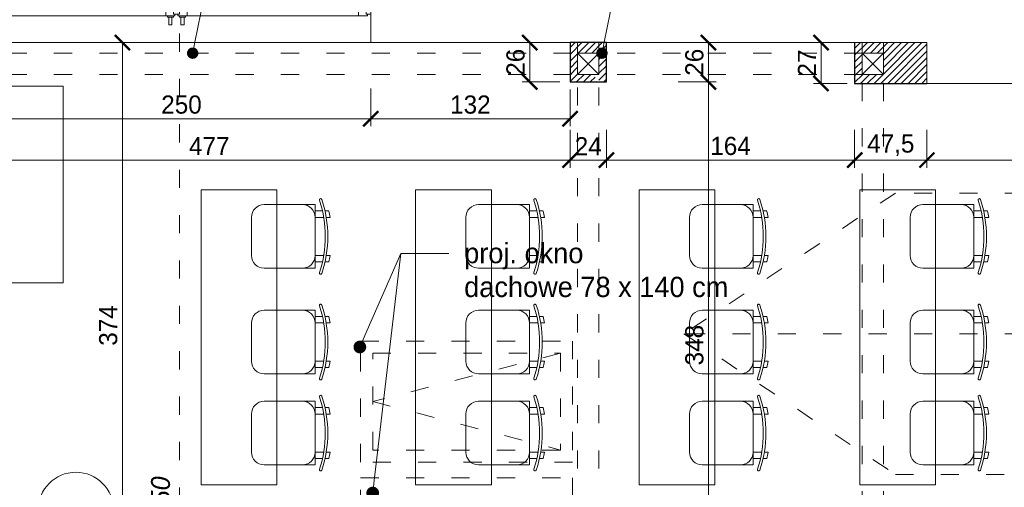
# Model space of a CAD drawing. Header units: millimetres. Extents: x 80301 to 146489, y -78581 to -28273.
# Tile 110 of 135: x 127960 to 128611, y -63025 to -62716. Entities that reach past the tile are written whole.
import ezdxf
from ezdxf import colors
from ezdxf.entities.mleader import LeaderData, LeaderLine
from ezdxf.enums import TextEntityAlignment as Align
from ezdxf.math import Vec2, Vec3

# ---------------------------------------------------------------- set-up
doc = ezdxf.new("R2010")
doc.units = ezdxf.units.MM
doc.linetypes.add('ACAD_ISO03W100', pattern=[30, 12, -18])
doc.layers.get('0').update_dxf_attribs({"lineweight": 0})
doc.layers.add('A-przekrycieram.ART', color=7, linetype='Continuous', lineweight=0, true_color=0xffffff)
doc.layers.add('wypełnienie 2', color=7, linetype='Continuous', lineweight=0, true_color=0x363636)
for name, color, linetype, lineweight in [('opis..KF', 250, 'Continuous', 15), ('stolarka_arch', 250, 'Continuous', 5), ('wymiar..KF', 12, 'Continuous', 5), ('ściana pro..KF', 222, 'Continuous', 30), ('ściany ist..KF', 61, 'Continuous', 5)]:
    doc.layers.add(name, color=color, linetype=linetype, lineweight=lineweight)
doc.styles.add('ARCH', font='segoeuil.ttf')
doc.styles.add('kamil', font='GOTHIC.TTF')
doc.dimstyles.new('100..KF', dxfattribs={"dimtxt": 12, "dimasz": 10, "dimexe": 5, "dimexo": 5, "dimgap": 3, "dimtad": 1, "dimdec": 1, "dimrnd": 0.5, "dimtxsty": 'kamil', "dimblk": 'ARCHTICK', "dimcen": 0, "dimclrd": 256, "dimclre": 256, "dimclrt": 256, "dimadec": 0, "dimazin": 0, "dimtfac": 1, "dimtdec": 1, "dimtofl": 0, "dimtmove": 0, "dimatfit": 3, "dimfxl": 10, "dimfxlon": 1, "dimlwd": 0, "dimlwe": 0, "dimarcsym": 0})

# ---------------------------------------------------------------- blocks, each defined once
blk = doc.blocks.new('*U1234')
at = {"layer": 'A-przekrycieram.ART'}
h = blk.add_hatch(color=256, dxfattribs=at)
h.dxf.hatch_style = 1
h.paths.add_polyline_path([(0, 4200), (8500, 4200), (8500, 0), (0, 0)])
h.paths.add_polyline_path([(200, 4100), (8400, 4100), (8400, 100), (200, 100)], flags=16)
blk = doc.blocks.new('*U1218')
at = {"layer": 'stolarka_arch', "lineweight": 0}
blk.add_lwpolyline([(0, 0), (250, 0), (250, -46.77), (0, -46.77)], close=True, dxfattribs=at)
at = {"layer": 'stolarka_arch'}
for points in [[(0, -22), (6, -22), (6, -23), (3, -23), (3, -28), (0, -28)], [(3, -23), (8, -23), (8, -29), (2, -29), (2, -28), (3, -28)], [(8, -26), (121.31, -26), (121.31, -23), (8, -23)], [(8, -26), (121.31, -26), (121.31, -29), (8, -29)], [(126.31, -23), (121.31, -23), (121.31, -29), (127.31, -29), (127.31, -28), (126.31, -28)], [(123.31, -22), (133.31, -22), (133.31, -23), (130.31, -23), (130.31, -28), (126.31, -28), (126.31, -23), (123.31, -23)], [(130.31, -23), (135.31, -23), (135.31, -29), (129.31, -29), (129.31, -28), (130.31, -28)], [(242, -26), (135.31, -26), (135.31, -23), (242, -23)], [(242, -26), (135.31, -26), (135.31, -29), (242, -29)], [(247, -23), (242, -23), (242, -29), (248, -29), (248, -28), (247, -28)], [(250, -22), (244, -22), (244, -23), (247, -23), (247, -28), (250, -28)], [(126.31, -30), (122.31, -30), (122.31, -29), (126.31, -29)], [(125.31, -35), (123.31, -35), (123.31, -30), (125.31, -30)], [(134.31, -30), (130.31, -30), (130.31, -29), (134.31, -29)], [(133.31, -35), (131.31, -35), (131.31, -30), (133.31, -30)]]:
    blk.add_lwpolyline(points, close=True, dxfattribs=at)
blk = doc.blocks.new('krzesło')
for p, q in [((5.74, 41.61), (5.74, 41.61)), ((2.59, 33.47), (0.01, 33.47)), ((9.14, 33.47), (4.31, 33.47)), ((9.14, 37.67), (42.78, 37.67)), ((9.14, -4.37), (9.14, 37.67)), ((1.78, 29.26), (-0.77, 29.26)), ((9.14, 29.26), (3.49, 29.26)), ((51.19, 29.26), (51.19, 4.04)), ((1.78, 4.04), (-0.77, 4.04)), ((9.14, 4.04), (3.49, 4.04)), ((2.59, -0.17), (0.01, -0.17)), ((9.14, -0.17), (4.31, -0.17)), ((42.78, -4.37), (9.14, -4.37)), ((5.74, -8.31), (5.74, -8.31))]:
    blk.add_line(p, q)
for centre, radius, start, end in [((79.11, 16.65), 78.35, 161.83805, 198.16195), ((79.11, 16.65), 76.67, 161.83805, 198.16195), ((5.46, 40.81), 0.841, 71.2164, 161.83805), ((5.46, 40.81), 0.841, 341.83805, 71.2164), ((79.11, 16.65), 80.87, 167.99678, 171.02665), ((17.55, 29.26), 8.41, 90, 180), ((42.78, 29.26), 8.41, 0, 90), ((79.11, 16.65), 80.87, 188.97335, 192.00322), ((17.55, 4.04), 8.41, 180, 270), ((42.78, 4.04), 8.41, 270, 0), ((5.46, -7.51), 0.841, 198.16195, 288.7836), ((5.46, -7.51), 0.841, 288.7836, 18.16195)]:
    blk.add_arc(centre, radius, start, end)
blk = doc.blocks.new('nr pom')
at = {"layer": 'opis..KF', "lineweight": 20}
blk.add_circle((0, 0), 25, dxfattribs=at)
at = {"layer": 'opis..KF', "style": 'ARCH'}
blk.add_attdef('00', text='', height=15, dxfattribs=at).set_placement((0, 0), align=Align.MIDDLE_CENTER)
blk = doc.blocks.new('_Dot')
at = {"color": 0, "linetype": 'ByBlock', "lineweight": -2}
blk.add_line((-0.5, 0), (-1, 0), dxfattribs=at)
at = {"color": 0, "linetype": 'ByBlock', "const_width": 0.5}
blk.add_lwpolyline([(-0.25, 0, 1), (0.25, 0, 1)], format="xyb", close=True, dxfattribs=at)
blk = doc.blocks.new('_ArchTick')
at = {"color": 0, "linetype": 'ByBlock', "const_width": 0.15}
blk.add_lwpolyline([(-0.5, -0.5), (0.5, 0.5)], dxfattribs=at)
blk = doc.blocks.new('*D1278')
at = {"layer": 'Defpoints', "color": 0, "linetype": 'ByBlock', "transparency": 16777216}
for p in [(128323.65, -62756.99), (127846.9, -62773.6), (128323.65, -62808.67)]:
    blk.add_point(p, dxfattribs=at)
at = {"layer": 'wymiar..KF', "linetype": 'Continuous', "lineweight": 0, "transparency": 16777216}
for p, q in [((127846.9, -62788.67), (127846.9, -62813.67)), ((128323.65, -62788.67), (128323.65, -62813.67)), ((127846.9, -62808.67), (128323.65, -62808.67))]:
    blk.add_line(p, q, dxfattribs=at)
at = {"layer": 'wymiar..KF', "linetype": 'ByBlock', "lineweight": 0, "transparency": 16777216, "xscale": 10, "yscale": 10, "zscale": 10, "rotation": 180}
blk.add_blockref('_ArchTick', (127846.9, -62808.67), dxfattribs=at)
at = {"layer": 'wymiar..KF', "linetype": 'ByBlock', "lineweight": 0, "transparency": 16777216, "xscale": 10, "yscale": 10, "zscale": 10}
blk.add_blockref('_ArchTick', (128323.65, -62808.67), dxfattribs=at)
at = {"layer": 'wymiar..KF', "linetype": 'ByBlock', "transparency": 16777216, "insert": (128085.28, -62799.37), "char_height": 12, "attachment_point": 5, "style": 'kamil'}
blk.add_mtext('477', dxfattribs=at)
blk = doc.blocks.new('*D1279')
at = {"layer": 'Defpoints', "color": 0, "linetype": 'ByBlock', "transparency": 16777216}
for p in [(128323.65, -62756.99), (128347.65, -62756.99), (128347.65, -62808.67)]:
    blk.add_point(p, dxfattribs=at)
at = {"layer": 'wymiar..KF', "linetype": 'Continuous', "lineweight": 0, "transparency": 16777216}
for p, q in [((128323.65, -62788.67), (128323.65, -62813.67)), ((128347.65, -62788.67), (128347.65, -62813.67)), ((128323.65, -62808.67), (128347.65, -62808.67))]:
    blk.add_line(p, q, dxfattribs=at)
at = {"layer": 'wymiar..KF', "linetype": 'ByBlock', "lineweight": 0, "transparency": 16777216, "xscale": 10, "yscale": 10, "zscale": 10, "rotation": 180}
blk.add_blockref('_ArchTick', (128323.65, -62808.67), dxfattribs=at)
at = {"layer": 'wymiar..KF', "linetype": 'ByBlock', "lineweight": 0, "transparency": 16777216, "xscale": 10, "yscale": 10, "zscale": 10}
blk.add_blockref('_ArchTick', (128347.65, -62808.67), dxfattribs=at)
at = {"layer": 'wymiar..KF', "linetype": 'ByBlock', "transparency": 16777216, "insert": (128335.65, -62799.52), "char_height": 12, "attachment_point": 5, "style": 'kamil'}
blk.add_mtext('24', dxfattribs=at)
blk = doc.blocks.new('*D1280')
at = {"layer": 'Defpoints', "color": 0, "linetype": 'ByBlock', "transparency": 16777216}
for p in [(128347.65, -62756.99), (128511.65, -62757.99), (128511.65, -62808.67)]:
    blk.add_point(p, dxfattribs=at)
at = {"layer": 'wymiar..KF', "linetype": 'Continuous', "lineweight": 0, "transparency": 16777216}
for p, q in [((128347.65, -62788.67), (128347.65, -62813.67)), ((128511.65, -62788.67), (128511.65, -62813.67)), ((128347.65, -62808.67), (128511.65, -62808.67))]:
    blk.add_line(p, q, dxfattribs=at)
at = {"layer": 'wymiar..KF', "linetype": 'ByBlock', "lineweight": 0, "transparency": 16777216, "xscale": 10, "yscale": 10, "zscale": 10, "rotation": 180}
blk.add_blockref('_ArchTick', (128347.65, -62808.67), dxfattribs=at)
at = {"layer": 'wymiar..KF', "linetype": 'ByBlock', "lineweight": 0, "transparency": 16777216, "xscale": 10, "yscale": 10, "zscale": 10}
blk.add_blockref('_ArchTick', (128511.65, -62808.67), dxfattribs=at)
at = {"layer": 'wymiar..KF', "linetype": 'ByBlock', "transparency": 16777216, "insert": (128429.65, -62799.37), "char_height": 12, "attachment_point": 5, "style": 'kamil'}
blk.add_mtext('164', dxfattribs=at)
blk = doc.blocks.new('*D1281')
at = {"layer": 'Defpoints', "color": 0, "linetype": 'ByBlock', "transparency": 16777216}
for p in [(128511.65, -62757.99), (128559.4, -62757.99), (128559.4, -62808.67)]:
    blk.add_point(p, dxfattribs=at)
at = {"layer": 'wymiar..KF', "linetype": 'Continuous', "lineweight": 0, "transparency": 16777216}
for p, q in [((128511.65, -62788.67), (128511.65, -62813.67)), ((128559.4, -62788.67), (128559.4, -62813.67)), ((128511.65, -62808.67), (128559.4, -62808.67))]:
    blk.add_line(p, q, dxfattribs=at)
at = {"layer": 'wymiar..KF', "linetype": 'ByBlock', "lineweight": 0, "transparency": 16777216, "xscale": 10, "yscale": 10, "zscale": 10, "rotation": 180}
blk.add_blockref('_ArchTick', (128511.65, -62808.67), dxfattribs=at)
at = {"layer": 'wymiar..KF', "linetype": 'ByBlock', "lineweight": 0, "transparency": 16777216, "xscale": 10, "yscale": 10, "zscale": 10}
blk.add_blockref('_ArchTick', (128559.4, -62808.67), dxfattribs=at)
at = {"layer": 'wymiar..KF', "linetype": 'ByBlock', "transparency": 16777216, "insert": (128535.53, -62798.82), "char_height": 12, "attachment_point": 5, "style": 'kamil'}
blk.add_mtext('47,5', dxfattribs=at)
blk = doc.blocks.new('*D1282')
at = {"layer": 'Defpoints', "color": 0, "linetype": 'ByBlock', "transparency": 16777216}
for p in [(128559.4, -62757.99), (128766.9, -62757.99), (128766.9, -62808.67)]:
    blk.add_point(p, dxfattribs=at)
at = {"layer": 'wymiar..KF', "linetype": 'Continuous', "lineweight": 0, "transparency": 16777216}
for p, q in [((128559.4, -62788.67), (128559.4, -62813.67)), ((128766.9, -62788.67), (128766.9, -62813.67)), ((128559.4, -62808.67), (128766.9, -62808.67))]:
    blk.add_line(p, q, dxfattribs=at)
at = {"layer": 'wymiar..KF', "linetype": 'ByBlock', "lineweight": 0, "transparency": 16777216, "xscale": 10, "yscale": 10, "zscale": 10, "rotation": 180}
blk.add_blockref('_ArchTick', (128559.4, -62808.67), dxfattribs=at)
at = {"layer": 'wymiar..KF', "linetype": 'ByBlock', "lineweight": 0, "transparency": 16777216, "xscale": 10, "yscale": 10, "zscale": 10}
blk.add_blockref('_ArchTick', (128766.9, -62808.67), dxfattribs=at)
at = {"layer": 'wymiar..KF', "linetype": 'ByBlock', "transparency": 16777216, "insert": (128700.26, -62798.82), "char_height": 12, "attachment_point": 5, "style": 'kamil'}
blk.add_mtext('207,5', dxfattribs=at)
blk = doc.blocks.new('*D1286')
at = {"layer": 'Defpoints', "color": 0, "linetype": 'ByBlock', "transparency": 16777216}
for p in [(128922.9, -62660.5), (128922.9, -62730.99), (127846.9, -62922.12)]:
    blk.add_point(p, dxfattribs=at)
at = {"layer": 'wymiar..KF', "linetype": 'Continuous', "lineweight": 0, "transparency": 16777216}
for p, q in [((127846.9, -62680.5), (127846.9, -62655.5)), ((128922.9, -62680.5), (128922.9, -62655.5)), ((127846.9, -62660.5), (128922.9, -62660.5))]:
    blk.add_line(p, q, dxfattribs=at)
at = {"layer": 'wymiar..KF', "linetype": 'ByBlock', "lineweight": 0, "transparency": 16777216, "xscale": 10, "yscale": 10, "zscale": 10, "rotation": 180}
blk.add_blockref('_ArchTick', (127846.9, -62660.5), dxfattribs=at)
at = {"layer": 'wymiar..KF', "linetype": 'ByBlock', "lineweight": 0, "transparency": 16777216, "xscale": 10, "yscale": 10, "zscale": 10}
blk.add_blockref('_ArchTick', (128922.9, -62660.5), dxfattribs=at)
at = {"layer": 'wymiar..KF', "linetype": 'ByBlock', "transparency": 16777216, "insert": (128384.9, -62651.2), "char_height": 12, "attachment_point": 5, "style": 'kamil'}
blk.add_mtext('1076', dxfattribs=at)
blk = doc.blocks.new('*D1329')
at = {"layer": 'Defpoints', "color": 0, "linetype": 'ByBlock', "transparency": 16777216}
for p in [(128027.87, -62730.99), (128027.87, -62730.99), (128308.65, -63104.99)]:
    blk.add_point(p, dxfattribs=at)
at = {"layer": 'wymiar..KF', "linetype": 'Continuous', "lineweight": 0, "transparency": 16777216}
for p, q in [((128027.87, -62730.99), (128032.87, -62730.99)), ((128027.87, -63104.99), (128027.87, -62730.99)), ((128047.87, -63104.99), (128022.87, -63104.99))]:
    blk.add_line(p, q, dxfattribs=at)
at = {"layer": 'wymiar..KF', "linetype": 'ByBlock', "lineweight": 0, "transparency": 16777216, "xscale": 10, "yscale": 10, "zscale": 10}
for p, rotation in [((128027.87, -62730.99), 90), ((128027.87, -63104.99), 270)]:
    blk.add_blockref('_ArchTick', p, dxfattribs=dict(at, rotation=rotation))
at = {"layer": 'wymiar..KF', "linetype": 'ByBlock', "transparency": 16777216, "insert": (128018.56, -62917.99), "char_height": 12, "attachment_point": 5, "rotation": 90, "style": 'kamil'}
blk.add_mtext('374', dxfattribs=at)
blk = doc.blocks.new('*D1330')
at = {"layer": 'Defpoints', "color": 0, "linetype": 'ByBlock', "transparency": 16777216}
for p in [(128296.95, -62730.99), (128323.65, -62730.99), (128323.65, -62756.99)]:
    blk.add_point(p, dxfattribs=at)
at = {"layer": 'wymiar..KF', "linetype": 'Continuous', "lineweight": 0, "transparency": 16777216}
for p, q in [((128316.95, -62730.99), (128291.95, -62730.99)), ((128296.95, -62756.99), (128296.95, -62730.99)), ((128316.95, -62756.99), (128291.95, -62756.99))]:
    blk.add_line(p, q, dxfattribs=at)
at = {"layer": 'wymiar..KF', "linetype": 'ByBlock', "lineweight": 0, "transparency": 16777216, "xscale": 10, "yscale": 10, "zscale": 10}
for p, rotation in [((128296.95, -62730.99), 90), ((128296.95, -62756.99), 270)]:
    blk.add_blockref('_ArchTick', p, dxfattribs=dict(at, rotation=rotation))
at = {"layer": 'wymiar..KF', "linetype": 'ByBlock', "transparency": 16777216, "insert": (128287.64, -62743.99), "char_height": 12, "attachment_point": 5, "rotation": 90, "style": 'kamil'}
blk.add_mtext('26', dxfattribs=at)
blk = doc.blocks.new('*D1331')
at = {"layer": 'Defpoints', "color": 0, "linetype": 'ByBlock', "transparency": 16777216}
for p in [(128489.43, -62730.99), (128511.65, -62730.99), (128511.65, -62757.99)]:
    blk.add_point(p, dxfattribs=at)
at = {"layer": 'wymiar..KF', "linetype": 'Continuous', "lineweight": 0, "transparency": 16777216}
for p, q in [((128506.65, -62730.99), (128484.43, -62730.99)), ((128489.43, -62757.99), (128489.43, -62730.99)), ((128506.65, -62757.99), (128484.43, -62757.99))]:
    blk.add_line(p, q, dxfattribs=at)
at = {"layer": 'wymiar..KF', "linetype": 'ByBlock', "lineweight": 0, "transparency": 16777216, "xscale": 10, "yscale": 10, "zscale": 10}
for p, rotation in [((128489.43, -62730.99), 90), ((128489.43, -62757.99), 270)]:
    blk.add_blockref('_ArchTick', p, dxfattribs=dict(at, rotation=rotation))
at = {"layer": 'wymiar..KF', "linetype": 'ByBlock', "transparency": 16777216, "insert": (128480.13, -62744.49), "char_height": 12, "attachment_point": 5, "rotation": 90, "style": 'kamil'}
blk.add_mtext('27', dxfattribs=at)
blk = doc.blocks.new('*D1357')
at = {"layer": 'Defpoints', "color": 0, "linetype": 'ByBlock', "transparency": 16777216}
for p in [(128347.65, -62756.99), (128415.11, -62756.99), (128308.65, -63104.99)]:
    blk.add_point(p, dxfattribs=at)
at = {"layer": 'wymiar..KF', "linetype": 'Continuous', "lineweight": 0, "transparency": 16777216}
for p, q in [((128395.11, -62756.99), (128420.11, -62756.99)), ((128415.11, -63104.99), (128415.11, -62756.99)), ((128395.11, -63104.99), (128420.11, -63104.99))]:
    blk.add_line(p, q, dxfattribs=at)
at = {"layer": 'wymiar..KF', "linetype": 'ByBlock', "lineweight": 0, "transparency": 16777216, "xscale": 10, "yscale": 10, "zscale": 10}
for p, rotation in [((128415.11, -62756.99), 90), ((128415.11, -63104.99), 270)]:
    blk.add_blockref('_ArchTick', p, dxfattribs=dict(at, rotation=rotation))
at = {"layer": 'wymiar..KF', "linetype": 'ByBlock', "transparency": 16777216, "insert": (128405.81, -62930.99), "char_height": 12, "attachment_point": 5, "rotation": 90, "style": 'kamil'}
blk.add_mtext('348', dxfattribs=at)
blk = doc.blocks.new('*D1358')
at = {"layer": 'Defpoints', "color": 0, "linetype": 'ByBlock', "transparency": 16777216}
for p in [(128401.12, -62730.99), (128415.11, -62730.99), (128347.65, -62756.99)]:
    blk.add_point(p, dxfattribs=at)
at = {"layer": 'wymiar..KF', "linetype": 'Continuous', "lineweight": 0, "transparency": 16777216}
for p, q in [((128406.12, -62730.99), (128420.11, -62730.99)), ((128415.11, -62756.99), (128415.11, -62730.99)), ((128395.11, -62756.99), (128420.11, -62756.99))]:
    blk.add_line(p, q, dxfattribs=at)
at = {"layer": 'wymiar..KF', "linetype": 'ByBlock', "lineweight": 0, "transparency": 16777216, "xscale": 10, "yscale": 10, "zscale": 10}
for p, rotation in [((128415.11, -62730.99), 90), ((128415.11, -62756.99), 270)]:
    blk.add_blockref('_ArchTick', p, dxfattribs=dict(at, rotation=rotation))
at = {"layer": 'wymiar..KF', "linetype": 'ByBlock', "transparency": 16777216, "insert": (128405.81, -62743.99), "char_height": 12, "attachment_point": 5, "rotation": 90, "style": 'kamil'}
blk.add_mtext('26', dxfattribs=at)
blk = doc.blocks.new('*D1433')
at = {"layer": 'Defpoints', "color": 0, "linetype": 'ByBlock', "transparency": 16777216}
for p in [(127941.9, -62730.99), (128191.9, -62730.99), (128191.9, -62781.34)]:
    blk.add_point(p, dxfattribs=at)
at = {"layer": 'wymiar..KF', "linetype": 'Continuous', "lineweight": 0, "transparency": 16777216}
for p, q in [((127941.9, -62761.34), (127941.9, -62786.34)), ((128191.9, -62761.34), (128191.9, -62786.34)), ((127941.9, -62781.34), (128191.9, -62781.34))]:
    blk.add_line(p, q, dxfattribs=at)
at = {"layer": 'wymiar..KF', "linetype": 'ByBlock', "lineweight": 0, "transparency": 16777216, "xscale": 10, "yscale": 10, "zscale": 10, "rotation": 180}
blk.add_blockref('_ArchTick', (127941.9, -62781.34), dxfattribs=at)
at = {"layer": 'wymiar..KF', "linetype": 'ByBlock', "lineweight": 0, "transparency": 16777216, "xscale": 10, "yscale": 10, "zscale": 10}
blk.add_blockref('_ArchTick', (128191.9, -62781.34), dxfattribs=at)
at = {"layer": 'wymiar..KF', "linetype": 'ByBlock', "transparency": 16777216, "insert": (128066.9, -62772.03), "char_height": 12, "attachment_point": 5, "style": 'kamil'}
blk.add_mtext('250', dxfattribs=at)
blk = doc.blocks.new('*D1434')
at = {"layer": 'Defpoints', "color": 0, "linetype": 'ByBlock', "transparency": 16777216}
for p in [(128191.9, -62730.99), (128323.65, -62756.99), (128323.65, -62781.34)]:
    blk.add_point(p, dxfattribs=at)
at = {"layer": 'wymiar..KF', "linetype": 'Continuous', "lineweight": 0, "transparency": 16777216}
for p, q in [((128191.9, -62761.34), (128191.9, -62786.34)), ((128323.65, -62761.99), (128323.65, -62786.34)), ((128191.9, -62781.34), (128323.65, -62781.34))]:
    blk.add_line(p, q, dxfattribs=at)
at = {"layer": 'wymiar..KF', "linetype": 'ByBlock', "lineweight": 0, "transparency": 16777216, "xscale": 10, "yscale": 10, "zscale": 10, "rotation": 180}
blk.add_blockref('_ArchTick', (128191.9, -62781.34), dxfattribs=at)
at = {"layer": 'wymiar..KF', "linetype": 'ByBlock', "lineweight": 0, "transparency": 16777216, "xscale": 10, "yscale": 10, "zscale": 10}
blk.add_blockref('_ArchTick', (128323.65, -62781.34), dxfattribs=at)
at = {"layer": 'wymiar..KF', "linetype": 'ByBlock', "transparency": 16777216, "insert": (128257.78, -62772.03), "char_height": 12, "attachment_point": 5, "style": 'kamil'}
blk.add_mtext('132', dxfattribs=at)

msp = doc.modelspace()

# ---------------------------------------------------------------- hatches: boundary and pattern name
at = {"layer": 'wypełnienie 2', "linetype": 'ByBlock', "transparency": 33554595}
h = msp.add_hatch(dxfattribs=at)
h.set_pattern_fill('ANSI31', color=256)
h.set_pattern_definition([(45, (-308.0725, -28536.048), (-2.24506403, 2.24506403), [])])
h.paths.add_polyline_path([(128559.4, -62730.99), (128530.65, -62730.99), (128530.65, -62757.99), (128559.4, -62757.99)])
h.paths.add_polyline_path([(128530.65, -62751.99), (128516.65, -62751.99), (128516.65, -62757.99), (128530.65, -62757.99)])
h.paths.add_polyline_path([(128516.65, -62751.99), (128511.65, -62751.99), (128511.65, -62757.99), (128516.65, -62757.99)])
h.paths.add_polyline_path([(128516.65, -62737.99), (128511.65, -62737.99), (128511.65, -62751.99), (128516.65, -62751.99)])
h.paths.add_polyline_path([(128516.65, -62730.99), (128511.65, -62730.99), (128511.65, -62737.99), (128516.65, -62737.99)])
h.paths.add_polyline_path([(128530.65, -62730.99), (128516.65, -62730.99), (128516.65, -62737.99), (128530.65, -62737.99)])
h.paths.add_polyline_path([(128328.65, -62730.99), (128323.65, -62730.99), (128323.65, -62737.99), (128328.65, -62737.99)])
h.paths.add_polyline_path([(128328.65, -62737.99), (128323.65, -62737.99), (128323.65, -62751.99), (128328.65, -62751.99)])
h.paths.add_polyline_path([(128328.65, -62751.99), (128323.65, -62751.99), (128323.65, -62756.99), (128328.65, -62756.99)])
h.paths.add_polyline_path([(128339.21, -62751.99), (128328.65, -62751.99), (128328.65, -62756.99), (128341.76, -62756.99)])
h.paths.add_polyline_path([(128347.65, -62751.99), (128342.65, -62751.99), (128342.65, -62756.99), (128347.65, -62756.99)])
h.paths.add_polyline_path([(128347.65, -62737.99), (128342.65, -62737.99), (128342.65, -62751.99), (128347.65, -62751.99)])
h.paths.add_polyline_path([(128347.65, -62730.99), (128342.65, -62730.99), (128342.65, -62737.99), (128347.65, -62737.99)])
h.paths.add_polyline_path([(128342.65, -62730.99), (128328.65, -62730.99), (128328.65, -62737.99), (128342.65, -62737.99)])

# ---------------------------------------------------------------- linework, layer by layer
at = {"linetype": 'ACAD_ISO03W100'}
for p, q in [((128065.65, -62604.99), (128065.65, -65213.49)), ((128328.65, -64122.6), (128328.65, -62730.99)), ((128342.65, -64122.6), (128342.65, -62730.99)), ((128516.65, -64749.6), (128516.65, -62730.99)), ((128530.65, -64749.6), (128530.65, -62730.99)), ((127802.65, -62737.99), (128328.65, -62737.99)), ((128516.65, -62737.99), (128342.65, -62737.99)), ((127802.65, -62751.99), (128328.65, -62751.99)), ((128516.65, -62751.99), (128342.65, -62751.99)), ((128538.53, -62830.49), (128398.9, -62923.49)), ((128922.9, -62830.49), (128538.53, -62830.49)), ((128922.9, -62923.49), (128398.9, -62923.49)), ((128398.9, -62923.49), (128538.53, -63016.49)), ((128317.26, -62936.3), (128193.26, -62968.3)), ((128193.26, -62968.3), (128317.26, -63000.3)), ((128538.53, -63016.49), (128922.9, -63016.49))]:
    msp.add_line(p, q, dxfattribs=at)
for p, q in [((128121.56, -62838.11), (128155.2, -62838.11)), ((128155.2, -62838.11), (128155.2, -62880.15)), ((128158.6, -62834.17), (128158.6, -62834.17)), ((128155.2, -62842.31), (128160.03, -62842.31)), ((128161.75, -62842.31), (128164.33, -62842.31)), ((128113.15, -62871.74), (128113.15, -62846.52)), ((128155.2, -62846.52), (128160.85, -62846.52)), ((128162.56, -62846.52), (128165.11, -62846.52)), ((128155.2, -62871.74), (128160.85, -62871.74)), ((128155.2, -62875.95), (128160.03, -62875.95)), ((128161.75, -62875.95), (128164.33, -62875.95)), ((128162.56, -62871.74), (128165.11, -62871.74)), ((128155.2, -62880.15), (128121.56, -62880.15)), ((128158.6, -62884.09), (128158.6, -62884.09))]:
    msp.add_line(p, q)
msp.add_lwpolyline([(127988.76, -62889.75), (127938.76, -62889.75), (127938.76, -62759.75), (127988.76, -62759.75), (127988.76, -62889.75)])
for points in [[(128079.98, -62828.26), (128129.98, -62828.26), (128129.98, -63023.26), (128079.98, -63023.26)], [(128221.62, -62828.26), (128271.62, -62828.26), (128271.62, -63023.26), (128221.62, -63023.26)], [(128369.37, -62828.26), (128419.37, -62828.26), (128419.37, -63023.26), (128369.37, -63023.26)], [(128515.14, -62828.26), (128565.14, -62828.26), (128565.14, -63023.26), (128515.14, -63023.26)]]:
    msp.add_lwpolyline(points, close=True)
for points in [[(128185.26, -63008.3), (128185.26, -62928.3), (128325.26, -62928.3), (128325.26, -63008.3)], [(128193.26, -63000.3), (128193.26, -62936.3), (128317.26, -62936.3), (128317.26, -63000.3)], [(128185.26, -63098.67), (128185.26, -63018.67), (128325.26, -63018.67), (128325.26, -63098.67)]]:
    msp.add_lwpolyline(points, close=True, dxfattribs=at)
for centre, radius, start, end in [((128121.56, -62846.52), 8.41, 90, 180), ((128146.79, -62846.52), 8.41, 0, 90), ((128158.87, -62834.97), 0.841, 108.7836, 198.16195), ((128085.23, -62859.13), 76.67, 341.83805, 18.16195), ((128158.87, -62834.97), 0.841, 18.16195, 108.7836), ((128085.23, -62859.13), 78.35, 341.83805, 18.16195), ((128085.23, -62859.13), 80.87, 8.97335, 12.00322), ((128121.56, -62871.74), 8.41, 180, 270), ((128146.79, -62871.74), 8.41, 270, 0), ((128085.23, -62859.13), 80.87, 347.99678, 351.02665), ((128158.87, -62883.29), 0.841, 161.83805, 251.2164), ((128158.87, -62883.29), 0.841, 251.2164, 341.83805)]:
    msp.add_arc(centre, radius, start, end)
at = {"layer": 'ściana pro..KF', "linetype": 'ByBlock'}
msp.add_lwpolyline([(128323.65, -62756.99), (128347.65, -62756.99), (128347.65, -62730.99), (128323.65, -62730.99)], close=True, dxfattribs=at)
msp.add_lwpolyline([(128511.65, -62730.99), (128511.65, -62757.99), (128559.4, -62757.99)], dxfattribs=at)
at = {"layer": 'ściany ist..KF', "linetype": 'ByBlock'}
for p, q in [((128328.65, -62737.99), (128342.65, -62751.99)), ((128328.65, -62751.99), (128342.65, -62737.99)), ((128516.65, -62737.99), (128530.65, -62751.99)), ((128516.65, -62751.99), (128530.65, -62737.99))]:
    msp.add_line(p, q, dxfattribs=at)
for points in [[(128191.9, -62730.99), (128191.9, -62684.99), (128968.9, -62684.99), (128968.9, -62849.79), (128922.9, -62849.79), (128922.9, -62730.99), (128766.9, -62730.99), (128766.9, -62757.99), (128757.9, -62757.99)], [(128743.9, -62757.99), (128559.4, -62757.99), (128559.4, -62730.99), (128191.9, -62730.99)], [(128328.65, -62737.99), (128342.65, -62737.99), (128342.65, -62751.99), (128328.65, -62751.99), (128328.65, -62737.99)], [(128516.65, -62737.99), (128530.65, -62737.99), (128530.65, -62751.99), (128516.65, -62751.99), (128516.65, -62737.99)]]:
    msp.add_lwpolyline(points, dxfattribs=at)

# ---------------------------------------------------------------- block references
msp.add_blockref('*U1234', (122274.45, -66535.84))
at = {"rotation": 179.9999999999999}
for p in [(128305.98, -62842.48), (128453.73, -62842.48), (128599.5, -62842.48), (128164.34, -62912.3), (128305.98, -62912.3), (128453.73, -62912.3), (128599.5, -62912.3), (128164.34, -62972.48), (128305.98, -62972.48), (128453.73, -62972.48), (128599.5, -62972.48)]:
    msp.add_blockref('krzesło', p, dxfattribs=at)
at = {"layer": 'opis..KF', "color": 30}
msp.add_blockref('nr pom', (127997.15, -63040.03), dxfattribs=at).add_auto_attribs({'00': '2,15'})
at = {"layer": 'stolarka_arch', "xscale": -1}
msp.add_blockref('*U1218', (128191.9, -62684.22), dxfattribs=at)

# ---------------------------------------------------------------- texts
at = {"layer": 'opis..KF', "insert": (128053.14, -63041.19), "char_height": 12.48, "attachment_point": 5, "rotation": 90, "style": 'ARCH'}
msp.add_mtext_dynamic_manual_height_columns('{\\fCentury Gothic|b0|i1|c238|p34;h=450}', width=156.7001, gutter_width=70, heights=[0], dxfattribs=at)

# ---------------------------------------------------------------- dimensions: what is measured, and where the dimension line sits
at = {"layer": 'wymiar..KF', "linetype": 'ByBlock'}
for base, p1, p2, picture, middle in [((128922.9, -62660.5), (127846.9, -62922.12), (128922.9, -62730.99), '*D1286', (128384.9, -62651.2)), ((128191.9, -62781.34), (127941.9, -62730.99), (128191.9, -62730.99), '*D1433', (128066.9, -62772.03)), ((128323.65081421, -62781.33500127), (128191.90081421, -62730.99413312), (128323.65081421, -62756.99413312), '*D1434', (128257.77581421, -62772.03316578)), ((128323.65081421, -62808.67156715), (127846.90081421, -62773.6008056), (128323.65081421, -62756.99413312), '*D1278', (128085.27581421, -62799.36973167)), ((128347.65, -62808.67), (128323.65, -62756.99), (128347.65, -62756.99), '*D1279', (128335.65, -62799.52)), ((128511.65, -62808.67), (128347.65, -62756.99), (128511.65, -62757.99), '*D1280', (128429.65, -62799.37)), ((128559.40081421, -62808.67156715), (128511.65081421, -62757.99413312), (128559.40081421, -62757.99413312), '*D1281', (128535.52581421, -62798.81908585))]:
    dim = msp.add_linear_dim(base=base, p1=p1, p2=p2, dimstyle='100..KF', override={"dimtmove": 1, "dimfxl": 20}, dxfattribs=at)
    dim.commit()
    dim.dimension.update_dxf_attribs({"geometry": picture, "text_midpoint": middle})
for base, p1, p2, override, picture, middle in [((128027.87, -62730.99), (128308.65, -63104.99), (128027.87, -62730.99), {"dimtmove": 1, "dimfxl": 20}, '*D1329', (128018.56, -62917.99)), ((128296.95, -62730.99), (128323.65, -62756.99), (128323.65, -62730.99), {"dimfxl": 20}, '*D1330', (128287.64, -62743.99)), ((128415.11, -62730.99), (128347.65, -62756.99), (128401.12, -62730.99), {"dimtmove": 1, "dimfxl": 20}, '*D1358', (128405.81, -62743.99)), ((128489.43, -62730.99), (128511.65, -62757.99), (128511.65, -62730.99), {"dimfxl": 20}, '*D1331', (128480.13, -62744.49)), ((128415.11, -62756.99), (128308.65, -63104.99), (128347.65, -62756.99), {"dimtmove": 1, "dimfxl": 20}, '*D1357', (128405.81, -62930.99))]:
    dim = msp.add_linear_dim(base=base, p1=p1, p2=p2, angle=90, dimstyle='100..KF', override=override, dxfattribs=at)
    dim.commit()
    dim.dimension.update_dxf_attribs({"geometry": picture, "text_midpoint": middle})
dim = msp.add_linear_dim(base=(128766.9, -62808.67), p1=(128559.4, -62757.99), p2=(128766.9, -62757.99), dimstyle='100..KF', override={"dimtmove": 1, "dimfxl": 20}, dxfattribs=at)
dim.commit()
dim.dimension.update_dxf_attribs({"geometry": '*D1282', "text_midpoint": (128700.26, -62808.67), "dimtype": 160})

# ---------------------------------------------------------------- leaders
at = {"layer": 'opis..KF', "lineweight": 9}
ml = msp.add_multileader_mtext('Standard', dxfattribs=at)
ml.set_content('konstrukcja dachu\\Pobudowana płytami gk-f\\Pw odpornosci ogniowej EI 60', color=256, style='ARCH')
ml.set_leader_properties(color=256, linetype='ByLayer', lineweight=-1)
ml.set_arrow_properties(name='DOT')
ml.build(insert=Vec2(0, 0))
ml.multileader.update_dxf_attribs({"arrow_head_size": 7.5})
ctx = ml.context
ctx.base_point, ctx.char_height, ctx.arrow_head_size, ctx.landing_gap_size, ctx.plane_origin = Vec3(128140.7, -62547.93), 12, 7.5, 9, Vec3(127130.13, -62643.3)
notes = []
notes.append((ctx, [(1, (1, 1, 0), (128112.31, -62547.93), (1, 0), 28.39, [(0, [(128074.3, -62737.99)], 0, [])])]))
ctx.mtext.insert, ctx.mtext.flow_direction = Vec3(128149.7, -62539.91), 5
ml = msp.add_multileader_mtext('Standard', dxfattribs=at)
ml.set_content('konstrukcja dachu\\Pobudowana płytami gk-f\\Pw odpornosci ogniowej EI 60', color=256, style='ARCH')
ml.set_leader_properties(color=256, linetype='ByLayer', lineweight=-1)
ml.set_arrow_properties(name='DOT')
ml.build(insert=Vec2(0, 0))
ml.multileader.update_dxf_attribs({"arrow_head_size": 7.5})
ctx = ml.context
ctx.base_point, ctx.char_height, ctx.arrow_head_size, ctx.landing_gap_size, ctx.plane_origin = Vec3(128411.1, -62547.93), 12, 7.5, 9, Vec3(127400.53, -62643.3)
notes.append((ctx, [(1, (1, 1, 0), (128382.72, -62547.93), (1, 0), 28.39, [(0, [(128344.71, -62737.99)], 0, [])])]))
ctx.mtext.insert, ctx.mtext.flow_direction = Vec3(128420.1, -62539.91), 5
ml = msp.add_multileader_mtext('Standard', dxfattribs=at)
ml.set_content('{\\fCentury Gothic|b0|i0|c238|p34;proj. okno \\Pdachowe 78 x 140 cm}', color=256, style='ARCH')
ml.set_leader_properties(color=256, linetype='ByLayer', lineweight=-1)
ml.set_arrow_properties(name='DOT')
ml.build(insert=Vec2(0, 0))
ml.multileader.update_dxf_attribs({"dogleg_length": 31.74, "arrow_head_size": 8.39})
ctx = ml.context
ctx.base_point, ctx.char_height, ctx.arrow_head_size, ctx.landing_gap_size, ctx.plane_origin = Vec3(128243.6, -62870.3), 13.4164, 8.39, 10.06, Vec3(128557.08, -62786.47)
notes.append((ctx, [(1, (1, 1, 0), (128211.86, -62870.3), (1, 0), 31.74, [(0, [(128184.75, -62932.23)], 0, [])])]))
ctx.mtext.insert, ctx.mtext.flow_direction = Vec3(128253.66, -62863.42), 5
ml = msp.add_multileader_mtext('Standard', dxfattribs=at)
ml.set_content(' ', color=256, style='ARCH')
ml.set_leader_properties(color=256, linetype='ByLayer', lineweight=-1)
ml.set_arrow_properties(name='DOT')
ml.build(insert=Vec2(0, 0))
ml.multileader.update_dxf_attribs({"dogleg_length": 31.74, "arrow_head_size": 8.39})
ctx = ml.context
ctx.base_point, ctx.char_height, ctx.arrow_head_size, ctx.landing_gap_size, ctx.plane_origin = Vec3(128243.6, -62870.3), 13.42, 8.39, 10.06, Vec3(127557.07, -62933.88)
notes.append((ctx, [(1, (1, 1, 0), (128211.86, -62870.3), (1, 0), 31.74, [(0, [(128193.26, -63028.73)], 0, [])])]))
ctx.mtext.insert, ctx.mtext.width, ctx.mtext.flow_direction = Vec3(128253.66, -62863.59), 152.5547, 5
for ctx, leaders in notes:
    for number, flags, end, landing, length, lines in leaders:
        leader = LeaderData()
        leader.index, (leader.has_last_leader_line, leader.has_dogleg_vector, leader.attachment_direction) = number, flags
        leader.last_leader_point, leader.dogleg_vector, leader.dogleg_length = Vec3(end), Vec3(landing), length
        for number, points, colour, breaks in lines:
            line = LeaderLine()
            line.index, line.vertices, line.color, line.breaks = number, Vec3.list(points), colors.encode_raw_color(colour), breaks
            leader.lines.append(line)
        ctx.leaders.append(leader)

doc.saveas('drawing.dxf')
